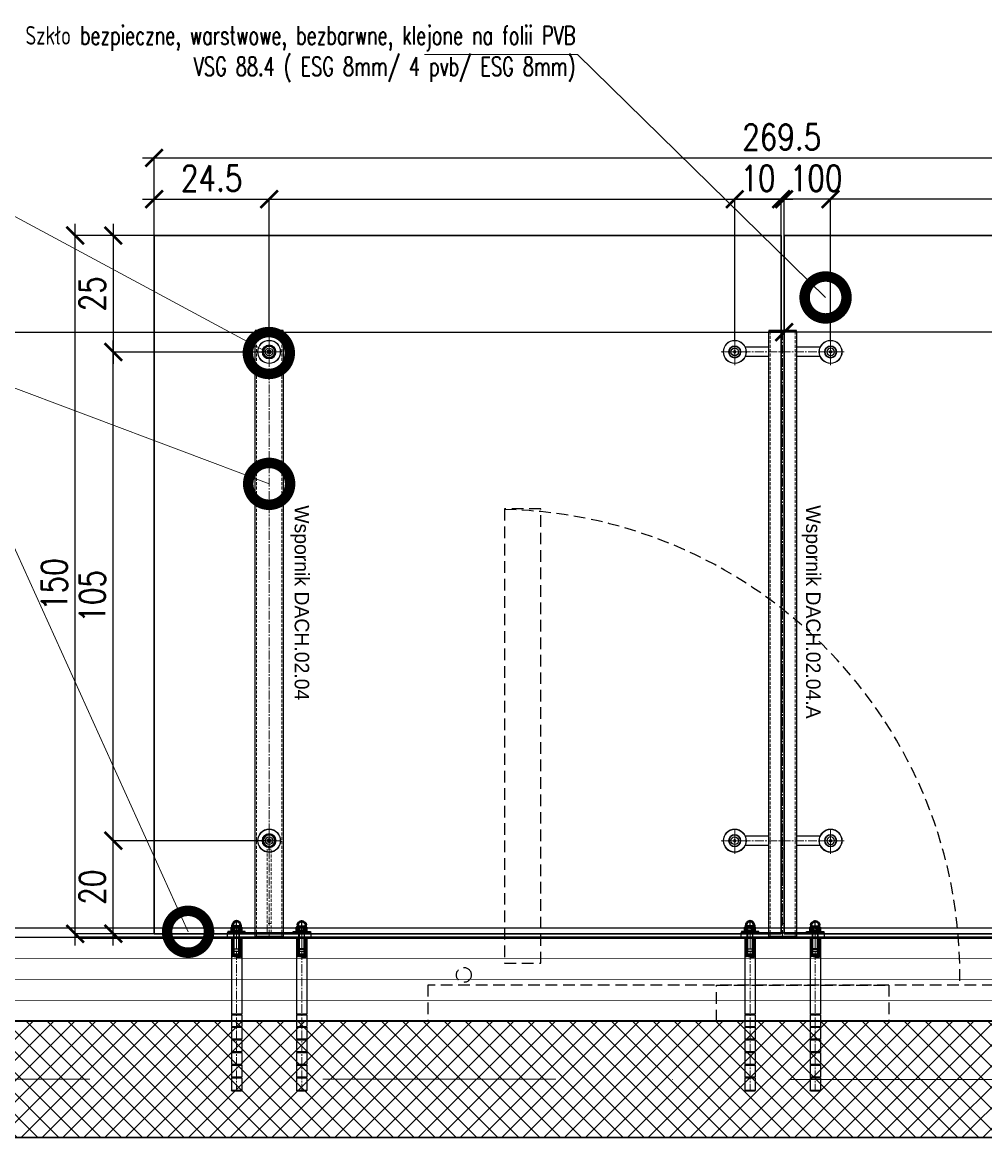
# Model space of a CAD drawing. Header units: millimetres. Extents: x 13188 to 15352, y 1235 to 1861.
# Tile 9 of 12: x 14605 to 14811, y 1237 to 1477. Entities that reach past the tile are written whole.
import ezdxf

# ---------------------------------------------------------------- set-up
doc = ezdxf.new("R2010")
doc.units = ezdxf.units.MM
for name, pattern in [('AM_ISO02W050x2', [3.75, 3, -0.75]), ('AM_ISO08W050', [18, 12, -1.5, 3, -1.5]), ('AM_ISO08W050x2', [9, 6, -0.75, 1.5, -0.75]), ('CENTER2', [28.575, 19.05, -3.175, 3.175, -3.175]), ('DASHDOT', [1, 0.5, -0.25, 0, -0.25]), ('DASHED', [19.05, 12.7, -6.35]), ('DASHED2', [9.525, 6.35, -3.175]), ('HIDDEN', [0.375, 0.25, -0.125])]:
    doc.linetypes.add(name, pattern=pattern)
for name, color, linetype, lineweight in [('0-izo-TERM-tward', 94, 'ZIGZAG', 9), ('0-linia-beton', 1, 'Continuous', 35), ('0-osie-liniA', 14, 'DASHDOT', 5), ('2_hatch_zelbet_obrys', 242, 'DASHED', 30), ('3_hatch_zelbet', 141, 'Continuous', 0), ('AM_0N', 7, 'Continuous', 50), ('AM_7N', 4, 'AM_ISO08W050', 25), ('b.gruba', 243, 'Continuous', 50), ('gwint', 153, 'Continuous', 18), ('Kreskowa cienka', 85, 'DASHED2', 9), ('Osie', 1, 'CENTER2', 9), ('Przekroje', 252, 'Continuous', 9), ('Zarys szkła', 203, 'Continuous', 30)]:
    doc.layers.add(name, color=color, linetype=linetype, lineweight=lineweight)
doc.layers.add('0-linia-wykonczenie', color=31, linetype='Continuous')
doc.layers.add('PR- opis detale', color=20, linetype='Continuous')
doc.styles.add('OPIS', font='romans.shx', dxfattribs={"width": 0.8, "height": 5.5})
doc.styles.add('romans-1-50', font='romans.shx', dxfattribs={"width": 0.7, "height": 10})
doc.linetypes.add('BATTING', pattern='A,0.00254,-2.54,[134,ltypeshp.shx,S=2.54,R=0,X=-2.54,Y=0],-5.08,[134,ltypeshp.shx,S=2.54,R=180,X=2.54,Y=0],-2.54', length=10.16254)
doc.linetypes.add('ZIGZAG', pattern='A,0.0001,-0.2,[131,ltypeshp.shx,S=0.2,R=0,X=-0.2,Y=0],-0.4,[131,ltypeshp.shx,S=0.2,R=180,X=0.2,Y=0],-0.2', length=0.8001)
doc.dimstyles.new('20', dxfattribs={"dimtxt": 20, "dimasz": 18, "dimexe": 18, "dimexo": 10, "dimgap": 17, "dimtad": 1, "dimtxsty": 'Standard', "dimcen": 20, "dimclrd": 145, "dimclre": 145, "dimclrt": 1, "dimadec": 0, "dimazin": 0, "dimtfac": 1, "dimtmove": 0, "dimatfit": 0, "dimldrblk": 'DOTSMALL', "dimfxl": 1, "dimlwd": 9, "dimlwe": 9, "dimarcsym": 0})
doc.dimstyles.new('DIM25', dxfattribs={"dimscale": 0.25, "dimtxt": 5.5, "dimasz": 15, "dimexe": 0, "dimexo": 0, "dimgap": 7, "dimtad": 1, "dimdec": 4, "dimrnd": 0.5, "dimzin": 9, "dimdsep": 46, "dimtxsty": 'OPIS', "dimblk1": 'ARCHTICK', "dimblk2": 'ARCHTICK', "dimsah": 1, "dimcen": 0, "dimdle": 10, "dimclrd": 1, "dimclre": 1, "dimclrt": 7, "dimadec": 0, "dimazin": 0, "dimtfac": 1, "dimtdec": 4, "dimtix": 1, "dimtmove": 1, "dimatfit": 3, "dimldrblk": 'TICK1', "dimfxl": 1, "dimtolj": 1, "dimtzin": 0, "dimarcsym": 0})

# ---------------------------------------------------------------- blocks, each defined once
blk = doc.blocks.new('_ArchTick')
at = {"color": 0, "linetype": 'ByBlock', "const_width": 0.15}
blk.add_lwpolyline([(-0.5, -0.5), (0.5, 0.5)], dxfattribs=at)
blk = doc.blocks.new('*D73')
at = {"color": 1, "lineweight": -2, "transparency": 16777216}
for p, q in [((14624.32, 1278.73), (14624.32, 1303.73)), ((14656.76, 1301.23), (14624.32, 1301.23)), ((14633.08, 1281.23), (14624.32, 1281.23))]:
    blk.add_line(p, q, dxfattribs=at)
at = {"layer": 'DEFPOINTS', "color": 0, "transparency": 16777216}
for p in [(14624.32, 1301.23), (14656.76, 1301.23), (14633.08, 1281.23, 6.59)]:
    blk.add_point(p, dxfattribs=at)
at = {"color": 1, "lineweight": -2, "transparency": 16777216, "xscale": 3.75, "yscale": 3.75, "zscale": 3.75}
for p, rotation in [((14624.32, 1301.23), 90), ((14624.32, 1281.23), 270)]:
    blk.add_blockref('_ArchTick', p, dxfattribs=dict(at, rotation=rotation))
at = {"color": 7, "transparency": 16777216, "insert": (14619.82, 1291.23), "char_height": 5.5, "attachment_point": 5, "rotation": 90, "style": 'OPIS'}
blk.add_mtext('\\A1;20', dxfattribs=at)
blk = doc.blocks.new('TICK1')
at = {"color": 0}
for p, q in [((-1, -1), (1, 1)), ((0, -1), (0, 1)), ((0, 0), (-1, 0))]:
    blk.add_line(p, q, dxfattribs=at)
blk = doc.blocks.new('*D74')
at = {"color": 1, "lineweight": -2, "transparency": 16777216}
for p, q in [((14624.32, 1298.73), (14624.32, 1408.7)), ((14656.76, 1406.2), (14624.32, 1406.2)), ((14656.99, 1301.23), (14624.32, 1301.23))]:
    blk.add_line(p, q, dxfattribs=at)
at = {"layer": 'DEFPOINTS', "color": 0, "transparency": 16777216}
for p in [(14624.32, 1406.2), (14656.76, 1406.2), (14656.99, 1301.23)]:
    blk.add_point(p, dxfattribs=at)
at = {"color": 1, "lineweight": -2, "transparency": 16777216, "xscale": 3.75, "yscale": 3.75, "zscale": 3.75}
for p, rotation in [((14624.32, 1406.2), 90), ((14624.32, 1301.23), 270)]:
    blk.add_blockref('_ArchTick', p, dxfattribs=dict(at, rotation=rotation))
at = {"color": 7, "transparency": 16777216, "insert": (14619.82, 1353.72), "char_height": 5.5, "attachment_point": 5, "rotation": 90, "style": 'OPIS'}
blk.add_mtext('\\A1;105', dxfattribs=at)
blk = doc.blocks.new('*D75')
at = {"color": 1, "lineweight": -2, "transparency": 16777216}
for p, q in [((14624.32, 1433.73), (14624.32, 1403.7)), ((14633.08, 1431.23), (14624.32, 1431.23)), ((14656.76, 1406.2), (14624.32, 1406.2))]:
    blk.add_line(p, q, dxfattribs=at)
at = {"layer": 'DEFPOINTS', "color": 0, "transparency": 16777216}
for p in [(14633.08, 1431.23, 6.59), (14624.32, 1406.2), (14656.76, 1406.2)]:
    blk.add_point(p, dxfattribs=at)
at = {"color": 1, "lineweight": -2, "transparency": 16777216, "xscale": 3.75, "yscale": 3.75, "zscale": 3.75}
for p, rotation in [((14624.32, 1431.23), 90), ((14624.32, 1406.2), 270)]:
    blk.add_blockref('_ArchTick', p, dxfattribs=dict(at, rotation=rotation))
at = {"color": 7, "transparency": 16777216, "insert": (14619.82, 1418.72), "char_height": 5.5, "attachment_point": 5, "rotation": 90, "style": 'OPIS'}
blk.add_mtext('\\A1;25', dxfattribs=at)
blk = doc.blocks.new('*D76')
at = {"color": 1, "lineweight": -2, "transparency": 16777216}
for p, q in [((14616.13, 1278.73), (14616.13, 1433.73)), ((14633.08, 1431.23), (14616.13, 1431.23)), ((14633.08, 1281.23), (14616.13, 1281.23))]:
    blk.add_line(p, q, dxfattribs=at)
at = {"layer": 'DEFPOINTS', "color": 0, "transparency": 16777216}
for p in [(14616.13, 1431.23), (14633.08, 1431.23, 6.59), (14633.08, 1281.23, 6.59)]:
    blk.add_point(p, dxfattribs=at)
at = {"color": 1, "lineweight": -2, "transparency": 16777216, "xscale": 3.75, "yscale": 3.75, "zscale": 3.75}
for p, rotation in [((14616.13, 1431.23), 90), ((14616.13, 1281.23), 270)]:
    blk.add_blockref('_ArchTick', p, dxfattribs=dict(at, rotation=rotation))
at = {"color": 7, "transparency": 16777216, "insert": (14611.63, 1356.23), "char_height": 5.5, "attachment_point": 5, "rotation": 90, "style": 'OPIS'}
blk.add_mtext('\\A1;150', dxfattribs=at)
blk = doc.blocks.new('ghtjkgfhvdgrtyy4e5y54')
blk.add_lwpolyline([(115878.6, 1512.9), (115876.5, 1511.6), (115876.5, 1509.1), (115878.6, 1507.8), (115880.8, 1509.1), (115880.8, 1511.6)], close=True)
at = {"color": 7, "linetype": 'Continuous', "lineweight": 15}
for centre, radius in [((115878.6, 1510.3), 25), ((115878.6, 1510.3), 24), ((115878.6, 1510.4), 8.34)]:
    blk.add_circle(centre, radius, dxfattribs=at)
blk.add_circle((115878.6, 1510.4), 8)
at = {"layer": 'Osie'}
for p, q in [((115878.6, 1539.3), (115878.6, 1484.1)), ((115850.4, 1510.4), (115907.3, 1510.4))]:
    blk.add_line(p, q, dxfattribs=at)
blk = doc.blocks.new('A$C77B44E8A')
blk.add_lwpolyline([(0.8, -18.5), (3.8, -18.5), (3.8, 18.5), (0.8, 18.5)], close=True)
at = {"layer": 'AM_7N', "linetype": 'AM_ISO08W050x2'}
blk.add_line((0, 0), (4.8, 0), dxfattribs=at)
blk = doc.blocks.new('A$C0D926932')
at = {"layer": 'AM_0N'}
for p, q in [((1.2, 10.4), (0, 8.3)), ((0, 8.3), (0, -8.3)), ((1.2, 10.4), (9.2, 10.4)), ((1.2, 5.2), (9.2, 5.2)), ((9.2, 10.4), (10, 9)), ((10, 9), (10, 8.5)), ((10, 8.5), (13.5, 8.5)), ((10, 8.5), (10, -8.5)), ((1.2, -10.4), (0, -8.3)), ((1.2, -5.2), (9.2, -5.2)), ((1.2, -10.4), (9.2, -10.4)), ((9.2, -10.4), (10, -9)), ((13.5, -8.5), (10, -8.5)), ((10, -8.5), (10, -9))]:
    blk.add_line(p, q, dxfattribs=at)
for centre, radius, start, end in [((5, 7.8), 4.6, 154.4385, 214.4385), ((17.6, 0), 17.2, 162.383, 197.617), ((5.4, 7.8), 4.6, 325.5615, 25.5615), ((-7.2, 0), 17.2, 342.383, 17.617), ((13.5, 0), 8.5, 270, 90), ((5, -7.8), 4.6, 145.5615, 205.5615), ((5.4, -7.8), 4.6, 334.4385, 34.4385)]:
    blk.add_arc(centre, radius, start, end, dxfattribs=at)
at = {"layer": 'AM_7N', "linetype": 'AM_ISO08W050x2'}
blk.add_line((-3, 0), (25, 0), dxfattribs=at)
blk = doc.blocks.new('jtyjutyrurtytryrtytryr')
for p, q in [((84004.6, -2431.2), (84005.5, -2430.2)), ((84004.6, -2431.2), (84004.6, -2479.2)), ((84016.6, -2431.2), (84004.6, -2431.2)), ((84005.5, -2430.2), (84015.7, -2430.2)), ((84015.7, -2430.2), (84016.6, -2431.2)), ((84016.6, -2431.2), (84016.6, -2479.2)), ((84016.6, -2479.2), (84004.6, -2479.2)), ((84004.6, -2479.2), (84005.5, -2480.2)), ((84005.5, -2480.2), (84015.7, -2480.2)), ((84015.7, -2480.2), (84016.6, -2479.2))]:
    blk.add_line(p, q)
at = {"layer": 'gwint'}
for p, q in [((84005.5, -2430.2), (84005.5, -2480.2)), ((84015.7, -2430.2), (84015.7, -2480.2))]:
    blk.add_line(p, q, dxfattribs=at)
at = {"layer": 'Kreskowa cienka', "linetype": 'AM_ISO02W050x2'}
for p, q in [((84007.3, -2476.4), (84010.5, -2474.5)), ((84007.3, -2476.4), (84010.5, -2476.4)), ((84007.3, -2476.4), (84007.3, -2480.2)), ((84008.9, -2476.4), (84008.9, -2480.2)), ((84013.7, -2476.4), (84010.5, -2474.5)), ((84013.7, -2476.4), (84010.5, -2476.4)), ((84012.1, -2476.4), (84012.1, -2480.2)), ((84013.7, -2476.4), (84013.7, -2480.2))]:
    blk.add_line(p, q, dxfattribs=at)
at = {"layer": 'Osie'}
blk.add_line((84010.6, -2430.2), (84010.6, -2480.2), dxfattribs=at)
blk = doc.blocks.new('hntgynjtyhj67y6')
for p, q in [((104370.1, 2244.3), (104420.2, 2244.3)), ((104480.2, 2244.3), (104530.2, 2244.3)), ((104370.1, 2224.3), (104420.2, 2224.3)), ((104480.2, 2224.3), (104530.2, 2224.3)), ((104480.2, 1199.5), (104480.2, 1169.5)), ((104370.1, 1194.3), (104420.2, 1194.3)), ((104370.1, 1174.3), (104420.2, 1174.3)), ((104480.2, 1194.3), (104530.2, 1194.3)), ((104480.2, 1174.3), (104530.2, 1174.3))]:
    blk.add_line(p, q)
for points in [[(104360.2, 2442.3), (104360.2, 2432.3), (104540.2, 2432.3), (104540.2, 2442.3)], [(104480.2, 2440.3), (104480.2, 1140.3), (104420.2, 1140.3), (104420.2, 2440.3)], [(104420.2, 1140.3), (104420.2, 1138.3), (104480.2, 1138.3), (104480.2, 1140.3)]]:
    blk.add_lwpolyline(points, close=True)
at = {"layer": 'Kreskowa cienka'}
for p, q in [((104423.2, 1140.3), (104423.2, 2440.3)), ((104477.2, 1140.3), (104477.2, 2440.3)), ((104446.2, 2412), (104454.2, 2412))]:
    blk.add_line(p, q, dxfattribs=at)
blk.add_lwpolyline([(104446.2, 2432.3), (104446.2, 2252.3), (104454.2, 2252.3), (104454.2, 2432.3)], close=True, dxfattribs=at)
at = {"layer": 'Osie'}
for p, q in [((104380.2, 2446.2), (104380.2, 2427.6)), ((104520.2, 2446.2), (104520.2, 2427.6)), ((104450.2, 1140.3), (104450.2, 2440.3)), ((104319.3, 2234.3), (104581.1, 2234.3)), ((104319.3, 1184.3), (104581.1, 1184.3))]:
    blk.add_line(p, q, dxfattribs=at)
at = {"xscale": -1}
blk.add_blockref('jtyjutyrurtytryrtytryr', (188390.8, 4897.5), dxfattribs=at)
blk.add_blockref('jtyjutyrurtytryrtytryr', (20509.5, 4897.5))
at = {"xscale": -1, "rotation": 90}
for name, p in [('A$C77B44E8A', (104380.2, 2433)), ('A$C0D926932', (104380.2, 2429.3)), ('ghtjkgfhvdgrtyy4e5y54', (105857.5, 118112.9)), ('ghtjkgfhvdgrtyy4e5y54', (105857.5, 117062.9))]:
    blk.add_blockref(name, p, dxfattribs=at)
at = {"rotation": 270}
for name, p in [('A$C77B44E8A', (104520.2, 2433)), ('A$C0D926932', (104520.2, 2429.3)), ('ghtjkgfhvdgrtyy4e5y54', (103042.8, 118112.9)), ('ghtjkgfhvdgrtyy4e5y54', (103042.8, 117062.9))]:
    blk.add_blockref(name, p, dxfattribs=at)
blk = doc.blocks.new('tyty56y56y545555434434343')
at = {"color": 7, "linetype": 'Continuous', "lineweight": 15}
for p, q in [((94489.5, 890.5), (94490.2, 893.3)), ((94491.5, 888.5), (94489.5, 890.5)), ((94490.2, 893.3), (94493, 894.1)), ((94490.5, 893.4), (94490.2, 893.3)), ((94490.5, 893.4), (94491.9, 893.8)), ((94494.3, 889.2), (94491.5, 888.5)), ((94491.9, 893.8), (94493, 894.1)), ((94493, 894.1), (94495.1, 892)), ((94495.1, 892), (94494.3, 889.2))]:
    blk.add_line(p, q, dxfattribs=at)
for centre, radius in [((94492.3, 891.3), 25), ((94492.3, 891.3), 24), ((94492.3, 891.3), 15.1), ((94492.3, 891.3), 15), ((94492.3, 891.3), 14.5), ((94492.2, 891.3), 8.34), ((94492.3, 891.3), 8.04), ((94492.3, 891.3), 7.77), ((94492.3, 891.3), 4.63)]:
    blk.add_circle(centre, radius, dxfattribs=at)
blk.add_arc((94492.4, 891.3), 8.05, 103.7597, 283.4857, dxfattribs=at)
at = {"layer": 'Osie'}
for p, q in [((94492.3, 920.2), (94492.3, 865)), ((94464, 891.3), (94520.9, 891.3))]:
    blk.add_line(p, q, dxfattribs=at)
blk = doc.blocks.new('ghtrhgtr5y6h56')
blk.add_line((104848.6, 1184.1), (104848.6, 1154.1))
for points in [[(104728.6, 2426.8), (104728.6, 2416.8), (104908.6, 2416.8), (104908.6, 2426.8)], [(104848.6, 2424.8), (104848.6, 1124.8), (104788.6, 1124.8), (104788.6, 2424.8)], [(104788.6, 1124.8), (104788.6, 1122.8), (104848.6, 1122.8), (104848.6, 1124.8)]]:
    blk.add_lwpolyline(points, close=True)
at = {"layer": 'Kreskowa cienka'}
for p, q in [((104791.6, 1124.8), (104791.6, 2424.8)), ((104845.6, 1124.8), (104845.6, 2424.8)), ((104814.6, 2396.6), (104822.6, 2396.6))]:
    blk.add_line(p, q, dxfattribs=at)
blk.add_lwpolyline([(104814.6, 2416.8), (104814.6, 2236.8), (104822.6, 2236.8), (104822.6, 2416.8)], close=True, dxfattribs=at)
at = {"layer": 'Osie'}
for p, q in [((104748.6, 2430.8), (104748.6, 2412.2)), ((104818.6, 1124.8), (104818.6, 2424.8)), ((104888.6, 2430.8), (104888.6, 2412.2))]:
    blk.add_line(p, q, dxfattribs=at)
at = {"xscale": -1}
blk.add_blockref('jtyjutyrurtytryrtytryr', (188759.2, 4882.1), dxfattribs=at)
blk.add_blockref('jtyjutyrurtytryrtytryr', (20878, 4882.1))
at = {"xscale": -1, "rotation": 90}
for name, p in [('A$C77B44E8A', (104748.6, 2417.6)), ('A$C0D926932', (104748.6, 2413.8))]:
    blk.add_blockref(name, p, dxfattribs=at)
at = {"rotation": 270}
for name, p in [('A$C77B44E8A', (104888.6, 2417.6)), ('A$C0D926932', (104888.6, 2413.8)), ('tyty56y56y545555434434343', (103927.3, 96711.1)), ('tyty56y56y545555434434343', (103927.3, 95661.1))]:
    blk.add_blockref(name, p, dxfattribs=at)
blk = doc.blocks.new('*D77')
at = {"color": 1, "lineweight": -2, "transparency": 16777216}
for p, q in [((14630.58, 1439.03), (14660.29, 1439.03)), ((14633.08, 1431.23), (14633.08, 1439.03)), ((14657.79, 1410.63), (14657.79, 1439.03))]:
    blk.add_line(p, q, dxfattribs=at)
at = {"layer": 'DEFPOINTS', "color": 0, "transparency": 16777216}
for p in [(14657.79, 1439.03), (14633.08, 1431.23, 6.59), (14657.79, 1410.63)]:
    blk.add_point(p, dxfattribs=at)
at = {"color": 1, "lineweight": -2, "transparency": 16777216, "xscale": 3.75, "yscale": 3.75, "zscale": 3.75, "rotation": 180}
blk.add_blockref('_ArchTick', (14633.08, 1439.03), dxfattribs=at)
at = {"color": 1, "lineweight": -2, "transparency": 16777216, "xscale": 3.75, "yscale": 3.75, "zscale": 3.75}
blk.add_blockref('_ArchTick', (14657.79, 1439.03), dxfattribs=at)
at = {"color": 7, "transparency": 16777216, "insert": (14645.43, 1443.53), "char_height": 5.5, "attachment_point": 5, "style": 'OPIS'}
blk.add_mtext('\\A1;24.5', dxfattribs=at)
blk = doc.blocks.new('*D78')
at = {"color": 1, "lineweight": -2, "transparency": 16777216}
for p, q in [((14655.29, 1439.03), (14760.29, 1439.03)), ((14657.79, 1410.63), (14657.79, 1439.03)), ((14757.79, 1408.73), (14757.79, 1439.03)), ((14782.38, 1439.03), (14757.79, 1439.03))]:
    blk.add_line(p, q, dxfattribs=at)
at = {"layer": 'DEFPOINTS', "color": 0, "transparency": 16777216}
for p in [(14757.79, 1439.03), (14657.79, 1410.63), (14757.79, 1408.73)]:
    blk.add_point(p, dxfattribs=at)
at = {"color": 1, "lineweight": -2, "transparency": 16777216, "xscale": 3.75, "yscale": 3.75, "zscale": 3.75, "rotation": 180}
blk.add_blockref('_ArchTick', (14657.79, 1439.03), dxfattribs=at)
at = {"color": 1, "lineweight": -2, "transparency": 16777216, "xscale": 3.75, "yscale": 3.75, "zscale": 3.75}
blk.add_blockref('_ArchTick', (14757.79, 1439.03), dxfattribs=at)
at = {"color": 7, "transparency": 16777216, "insert": (14775.29, 1443.53), "char_height": 5.5, "attachment_point": 5, "style": 'OPIS'}
blk.add_mtext('\\A1;100', dxfattribs=at)
blk = doc.blocks.new('*D79')
at = {"color": 1, "lineweight": -2, "transparency": 16777216}
for p, q in [((14755.29, 1439.03), (14770.29, 1439.03)), ((14757.79, 1408.73), (14757.79, 1439.03)), ((14767.79, 1431.23), (14767.79, 1439.03))]:
    blk.add_line(p, q, dxfattribs=at)
at = {"layer": 'DEFPOINTS', "color": 0, "transparency": 16777216}
for p in [(14767.79, 1439.03), (14767.79, 1431.23), (14757.79, 1408.73)]:
    blk.add_point(p, dxfattribs=at)
at = {"color": 1, "lineweight": -2, "transparency": 16777216, "xscale": 3.75, "yscale": 3.75, "zscale": 3.75, "rotation": 180}
blk.add_blockref('_ArchTick', (14757.79, 1439.03), dxfattribs=at)
at = {"color": 1, "lineweight": -2, "transparency": 16777216, "xscale": 3.75, "yscale": 3.75, "zscale": 3.75}
blk.add_blockref('_ArchTick', (14767.79, 1439.03), dxfattribs=at)
at = {"color": 7, "transparency": 16777216, "insert": (14762.79, 1443.53), "char_height": 5.5, "attachment_point": 5, "style": 'OPIS'}
blk.add_mtext('\\A1;10', dxfattribs=at)
blk = doc.blocks.new('*D80')
at = {"color": 1, "lineweight": -2, "transparency": 16777216}
for p, q in [((14630.58, 1447.89), (14905.18, 1447.89)), ((14633.08, 1431.23), (14633.08, 1447.89)), ((14902.68, 1431.23), (14902.68, 1447.89))]:
    blk.add_line(p, q, dxfattribs=at)
at = {"layer": 'DEFPOINTS', "color": 0, "transparency": 16777216}
for p in [(14902.68, 1447.89), (14633.08, 1431.23, 6.59), (14902.68, 1431.23)]:
    blk.add_point(p, dxfattribs=at)
at = {"color": 1, "lineweight": -2, "transparency": 16777216, "xscale": 3.75, "yscale": 3.75, "zscale": 3.75, "rotation": 180}
blk.add_blockref('_ArchTick', (14633.08, 1447.89), dxfattribs=at)
at = {"color": 1, "lineweight": -2, "transparency": 16777216, "xscale": 3.75, "yscale": 3.75, "zscale": 3.75}
blk.add_blockref('_ArchTick', (14902.68, 1447.89), dxfattribs=at)
at = {"color": 7, "transparency": 16777216, "insert": (14767.88, 1452.39), "char_height": 5.5, "attachment_point": 5, "style": 'OPIS'}
blk.add_mtext('\\A1;269.5', dxfattribs=at)
blk = doc.blocks.new('*D82')
at = {"color": 1, "lineweight": -2, "transparency": 16777216}
for p, q in [((14895.18, 1439.03), (14775.89, 1439.03)), ((14778.39, 1408.73), (14778.39, 1439.03)), ((14892.68, 1410.63), (14892.68, 1439.03))]:
    blk.add_line(p, q, dxfattribs=at)
at = {"layer": 'DEFPOINTS', "color": 0, "transparency": 16777216}
for p in [(14778.39, 1439.03), (14892.68, 1410.63, 6.59), (14778.39, 1408.73)]:
    blk.add_point(p, dxfattribs=at)
at = {"color": 1, "lineweight": -2, "transparency": 16777216, "xscale": 3.75, "yscale": 3.75, "zscale": 3.75, "rotation": 180}
blk.add_blockref('_ArchTick', (14778.39, 1439.03), dxfattribs=at)
at = {"color": 1, "lineweight": -2, "transparency": 16777216, "xscale": 3.75, "yscale": 3.75, "zscale": 3.75}
blk.add_blockref('_ArchTick', (14892.68, 1439.03), dxfattribs=at)
at = {"color": 7, "transparency": 16777216, "insert": (14835.53, 1443.53), "char_height": 5.5, "attachment_point": 5, "style": 'OPIS'}
blk.add_mtext('\\A1;114.5', dxfattribs=at)
blk = doc.blocks.new('*D83')
at = {"color": 1, "lineweight": -2, "transparency": 16777216}
for p, q in [((14780.89, 1439.03), (14765.89, 1439.03)), ((14768.39, 1431.23), (14768.39, 1439.03)), ((14778.39, 1408.73), (14778.39, 1439.03))]:
    blk.add_line(p, q, dxfattribs=at)
at = {"layer": 'DEFPOINTS', "color": 0, "transparency": 16777216}
for p in [(14768.39, 1439.03), (14768.39, 1431.23), (14778.39, 1408.73)]:
    blk.add_point(p, dxfattribs=at)
at = {"color": 1, "lineweight": -2, "transparency": 16777216, "xscale": 3.75, "yscale": 3.75, "zscale": 3.75, "rotation": 180}
blk.add_blockref('_ArchTick', (14768.39, 1439.03), dxfattribs=at)
at = {"color": 1, "lineweight": -2, "transparency": 16777216, "xscale": 3.75, "yscale": 3.75, "zscale": 3.75}
blk.add_blockref('_ArchTick', (14778.39, 1439.03), dxfattribs=at)
at = {"color": 7, "transparency": 16777216, "insert": (14773.39, 1443.53), "char_height": 5.5, "attachment_point": 5, "style": 'OPIS'}
blk.add_mtext('\\A1;10', dxfattribs=at)
blk = doc.blocks.new('*D84')
at = {"color": 1, "lineweight": -2, "transparency": 16777216}
for p, q in [((14768.39, 1431.23), (14768.39, 1410.47)), ((14902.68, 1431.23), (14902.68, 1410.47)), ((14571.86, 1410.47), (14768.39, 1410.47)), ((14905.18, 1410.47), (14765.89, 1410.47))]:
    blk.add_line(p, q, dxfattribs=at)
at = {"layer": 'DEFPOINTS', "color": 0, "transparency": 16777216}
for p in [(14768.39, 1431.23), (14902.68, 1431.23, 6.59), (14768.39, 1410.47)]:
    blk.add_point(p, dxfattribs=at)
at = {"color": 1, "lineweight": -2, "transparency": 16777216, "xscale": 3.75, "yscale": 3.75, "zscale": 3.75, "rotation": 180}
blk.add_blockref('_ArchTick', (14768.39, 1410.47), dxfattribs=at)
at = {"color": 1, "lineweight": -2, "transparency": 16777216, "xscale": 3.75, "yscale": 3.75, "zscale": 3.75}
blk.add_blockref('_ArchTick', (14902.68, 1410.47), dxfattribs=at)
at = {"color": 7, "transparency": 16777216, "insert": (14582.09, 1414.97), "char_height": 5.5, "attachment_point": 5, "style": 'OPIS'}
blk.add_mtext('\\A1;134.5', dxfattribs=at)
blk = doc.blocks.new('_DotSmall')
at = {"color": 0, "linetype": 'ByBlock', "const_width": 0.5}
blk.add_lwpolyline([(-0.0625, 0, 1), (0.0625, 0, 1)], format="xyb", close=True, dxfattribs=at)
blk = doc.blocks.new('gtrh56yu7')
at = {"layer": 'Przekroje'}
h = blk.add_hatch(dxfattribs=at)
h.set_pattern_fill('ANSI31', color=256, scale=0.5, style=0)
h.set_pattern_definition([(45, (112464.3434, 10551.229), (-1.122532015, 1.122532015), [])])
edge = h.paths.add_edge_path()
edge.add_spline(control_points=[(158228.1, 9083.8), (158227.1, 9080.2), (158226.1, 9077), (158227.3, 9073.9), (158227.9, 9072.8)], knot_values=[2.649112, 2.649112, 2.649112, 2.649112, 8.949565, 12.647496, 12.647496, 12.647496, 12.647496], degree=3, periodic=0)
edge.add_line((158227.9, 9072.8), (158232.7, 9072.8))
edge.add_line((158232.7, 9072.8), (158235.5, 9077.9))
edge.add_line((158235.5, 9077.9), (158240.5, 9077.9))
edge.add_line((158240.5, 9077.9), (158240.5, 9078.8))
edge.add_line((158240.5, 9078.8), (158270.5, 9078.8))
edge.add_line((158270.5, 9078.8), (158270.5, 9082.9))
edge.add_line((158270.5, 9082.9), (158269.3, 9083.8))
edge.add_line((158269.3, 9083.8), (158228.1, 9083.8))
edge = h.paths.add_edge_path()
edge.add_line((158240.5, 9066.8), (158240.5, 9067.7))
edge.add_line((158240.5, 9067.7), (158235.5, 9067.7))
edge.add_line((158235.5, 9067.7), (158232.7, 9072.8))
edge.add_line((158232.7, 9072.8), (158227.9, 9072.8))
edge.add_spline(control_points=[(158227.9, 9072.8), (158228.3, 9071.7), (158229.7, 9068.6), (158229.5, 9065.4), (158229.1, 9061.8)], knot_values=[12.647496, 12.647496, 12.647496, 12.647496, 16.072049, 22.315875, 22.315875, 22.315875, 22.315875], degree=3, periodic=0)
edge.add_line((158229.1, 9061.8), (158269.3, 9061.8))
edge.add_line((158269.3, 9061.8), (158270.5, 9062.7))
edge.add_line((158270.5, 9062.7), (158270.5, 9066.8))
edge.add_line((158270.5, 9066.8), (158240.5, 9066.8))
at = {"color": 1}
for p, q in [((157940.5, 9082.9), (157941.8, 9083.8)), ((157940.5, 9082.9), (157940.5, 9062.7)), ((157941.8, 9083.8), (157941.8, 9061.8)), ((157969.4, 9083.8), (157941.8, 9083.8)), ((157969.4, 9061.8), (157969.4, 9083.8)), ((157996.5, 9083.8), (157971.4, 9083.8)), ((157971.4, 9061.8), (157971.4, 9083.8)), ((157996.5, 9061.8), (157996.5, 9083.8)), ((158023.6, 9083.8), (157998.5, 9083.8)), ((157998.5, 9061.8), (157998.5, 9083.8)), ((158023.6, 9061.8), (158023.6, 9083.8)), ((158050.7, 9083.8), (158025.6, 9083.8)), ((158025.6, 9061.8), (158025.6, 9083.8)), ((158050.7, 9061.8), (158050.7, 9083.8)), ((158077.7, 9083.8), (158052.7, 9083.8)), ((158052.7, 9061.8), (158052.7, 9083.8)), ((158077.7, 9061.8), (158077.7, 9083.8)), ((158104.8, 9083.8), (158079.7, 9083.8)), ((158079.7, 9061.8), (158079.7, 9083.8)), ((158104.8, 9061.8), (158104.8, 9083.8)), ((158269.3, 9083.8), (158106.8, 9083.8)), ((158106.8, 9061.8), (158106.8, 9083.8)), ((158270.5, 9082.9), (158269.3, 9083.8)), ((158270.5, 9082.9), (158270.5, 9062.7)), ((157940.5, 9062.7), (157941.8, 9061.8)), ((157969.4, 9061.8), (157941.8, 9061.8)), ((157996.5, 9061.8), (157971.4, 9061.8)), ((158023.6, 9061.8), (157998.5, 9061.8)), ((158050.7, 9061.8), (158025.6, 9061.8)), ((158077.7, 9061.8), (158052.7, 9061.8)), ((158104.8, 9061.8), (158079.7, 9061.8)), ((158269.3, 9061.8), (158106.8, 9061.8)), ((158232.7, 9072.8), (158235.5, 9077.9)), ((158235.5, 9067.7), (158232.7, 9072.8)), ((158235.5, 9067.7), (158235.5, 9077.9)), ((158235.5, 9077.9), (158270.5, 9077.9)), ((158235.5, 9067.7), (158270.5, 9067.7)), ((158240.5, 9078.8), (158240.5, 9066.8)), ((158270.5, 9062.7), (158269.3, 9061.8))]:
    blk.add_line(p, q, dxfattribs=at)
for centre, start, end in [((157970.4, 9083.8), 180, 0), ((157997.5, 9083.8), 180, 0), ((158024.6, 9083.8), 180, 0), ((158051.7, 9083.8), 180, 0), ((158078.7, 9083.8), 180, 0), ((158105.8, 9083.8), 180, 0), ((157970.4, 9061.8), 0, 180), ((157997.5, 9061.8), 0, 180), ((158024.6, 9061.8), 0, 180), ((158051.7, 9061.8), 0, 180), ((158078.7, 9061.8), 0, 180), ((158105.8, 9061.8), 0, 180)]:
    blk.add_arc(centre, 1, start, end, dxfattribs=at)
at = {"layer": 'gwint'}
for p, q in [((158270.5, 9078.8), (158240.5, 9078.8)), ((158270.5, 9066.8), (158240.5, 9066.8))]:
    blk.add_line(p, q, dxfattribs=at)
at = {"layer": 'Osie'}
blk.add_line((158270.5, 9072.8), (157940.5, 9072.8), dxfattribs=at)
at = {"layer": 'Przekroje'}
blk.add_open_spline([(158228.1, 9083.8), (158227.1, 9080.2), (158225.7, 9075.9), (158229.8, 9069.9), (158229.5, 9065.4), (158229.1, 9061.8)], degree=3, knots=[2.649112, 2.649112, 2.649112, 2.649112, 8.949565, 16.072049, 22.315875, 22.315875, 22.315875, 22.315875], dxfattribs=at)

msp = doc.modelspace()

# ---------------------------------------------------------------- hatches: boundary and pattern name
at = {"layer": '3_hatch_zelbet'}
h = msp.add_hatch(dxfattribs=at)
h.set_pattern_fill('ANSI37', color=256, angle=180)
h.set_pattern_definition([(225, (1329.0176, 0), (2.245064, -2.245064), []), (315, (1329.0176, 0), (2.245064, 2.245064), [])])
h.paths.add_polyline_path([(14566.78273, 1262.4707), (14566.59823, 1237.4707), (15019.64387, 1237.46237), (15019.64387, 1262.46237)])

# ---------------------------------------------------------------- linework, layer by layer
at = {"color": 124, "linetype": 'HIDDEN', "ltscale": 10}
for points in [[(14708.34487, 1274.90161), (14716.14487, 1274.89161), (14716.14487, 1372.48206), (14708.34487, 1372.49206)], [(14899.67506, 1270.23168), (14691.87506, 1270.23122), (14691.87506, 1262.43122), (14899.67506, 1262.43168)], [(14753.87506, 1270.23122), (14790.87506, 1270.23122), (14790.87506, 1262.43122), (14753.87506, 1262.43122)]]:
    msp.add_lwpolyline(points, close=True, dxfattribs=at)
msp.add_circle((14699.61419, 1272.40123), 1.60122, dxfattribs=at)
msp.add_arc((14706.19335, 1272.44312), 99.96178, 359.2296855, 88.6635049, dxfattribs=at)
at = {"layer": '0-izo-TERM-tward', "linetype": 'BATTING', "ltscale": 0.4}
for points in [[(15019.64387, 1275.93168), (14566.88236, 1275.9707)], [(15019.64387, 1266.93168), (14566.81594, 1266.9707)]]:
    msp.add_lwpolyline(points, dxfattribs=at)
at = {"layer": '0-izo-TERM-tward', "linetype": 'ByBlock', "ltscale": 8}
msp.add_lwpolyline([(15019.64387, 1271.43168), (14566.84915, 1271.4707)], dxfattribs=at)
at = {"layer": '0-linia-beton'}
for points in [[(15019.64387, 1262.43168), (14566.78273, 1262.4707)], [(15019.64387, 1237.43168), (14566.59823, 1237.4707)]]:
    msp.add_lwpolyline(points, dxfattribs=at)
at = {"layer": '0-linia-wykonczenie'}
for points in [[(15019.64387, 1282.43168), (14566.93033, 1282.4707)], [(15019.64387, 1280.43168), (14566.91557, 1280.4707)]]:
    msp.add_lwpolyline(points, dxfattribs=at)
at = {"layer": '0-osie-liniA', "ltscale": 100}
msp.add_lwpolyline([(15019.64387, 1249.96237), (14566.69048, 1249.9707)], dxfattribs=at)
at = {"layer": '2_hatch_zelbet_obrys', "ltscale": 0.07}
msp.add_lwpolyline([(14566.59823, 1237.4707), (15019.64387, 1237.43168), (15019.64387, 1262.43168), (14566.78273, 1262.4707)], dxfattribs=at)
at = {"layer": 'b.gruba'}
msp.add_line((14616.76204, 1280.43122), (14905.95919, 1280.43122), dxfattribs=at)
at = {"layer": 'Osie'}
for p, q in [((14657.79194, 1403.73065, -6.59129), (14657.79194, 1408.73065, -6.59129)), ((14757.79194, 1403.73065, -6.59129), (14757.79194, 1408.73065, -6.59129)), ((14778.39194, 1403.73065, -6.59129), (14778.39194, 1408.73065, -6.59129)), ((14655.29194, 1406.23065, -6.59129), (14660.29194, 1406.23065, -6.59129)), ((14755.29194, 1406.23065, -6.59129), (14760.29194, 1406.23065, -6.59129)), ((14780.89194, 1406.23065, -6.59129), (14775.89194, 1406.23065, -6.59129)), ((14657.79194, 1298.73065, -6.59129), (14657.79194, 1303.73065, -6.59129)), ((14757.79194, 1298.73065, -6.59129), (14757.79194, 1303.73065, -6.59129)), ((14778.39194, 1298.73065, -6.59129), (14778.39194, 1303.73065, -6.59129)), ((14655.29194, 1301.23065, -6.59129), (14660.29194, 1301.23065, -6.59129)), ((14755.29194, 1301.23065, -6.59129), (14760.29194, 1301.23065, -6.59129)), ((14780.89194, 1301.23065, -6.59129), (14775.89194, 1301.23065, -6.59129))]:
    msp.add_line(p, q, dxfattribs=at)
at = {"layer": 'Zarys szkła', "elevation": -6.59129}
for points in [[(14633.07506, 1431.23065), (14767.79194, 1431.23065), (14767.79194, 1281.23065), (14633.07506, 1281.23065)], [(14902.67506, 1431.23065), (14768.39194, 1431.23065), (14768.39194, 1281.23065), (14902.67506, 1281.23065)]]:
    msp.add_lwpolyline(points, close=True, dxfattribs=at)
at = {"layer": 'Zarys szkła'}
for centre in [(14657.79194, 1406.23065, -6.59129), (14757.79194, 1406.23065, -6.59129), (14778.39194, 1406.23065, -6.59129), (14657.79194, 1301.23065, -6.59129), (14757.79194, 1301.23065, -6.59129), (14778.39194, 1301.23065, -6.59129)]:
    msp.add_circle(centre, 1.25, dxfattribs=at)

# ---------------------------------------------------------------- block references
at = {"yscale": 0.1, "zscale": 0.1}
for name, p, xscale, rotation in [('ghtrhgtr5y6h56', (25139.65043, 1523.11454, -6.59129), 0.1, 180), ('hntgynjtyhj67y6', (25213.10956, 1524.65802, -6.59129), 0.1, 180), ('gtrh56yu7', (13743.51604, -14546.62325, -6.59129), -0.1, 270), ('gtrh56yu7', (13757.51604, -14546.62325, -6.59129), -0.1, 270), ('gtrh56yu7', (13853.81604, -14546.62325, -6.59129), -0.1, 270), ('gtrh56yu7', (13867.81604, -14546.62325, -6.59129), -0.1, 270)]:
    msp.add_blockref(name, p, dxfattribs=dict(at, xscale=xscale, rotation=rotation))

# ---------------------------------------------------------------- texts
at = {"layer": 'PR- opis detale', "insert": (14723.56059, 1476.22518), "char_height": 4, "width": 135.9726064, "attachment_point": 3, "style": 'romans-1-50'}
msp.add_mtext('Szkło bezpieczne, warstwowe, bezbarwne, klejone na folii PVB\\PVSG 88.4 ( ESG 8mm/ 4 pvb/ ESG 8mm) ', dxfattribs=at)
at = {"layer": 'PR- opis detale', "char_height": 3.115008, "width": 48.0542415, "attachment_point": 1, "rotation": 270}
for s, insert in [('Wspornik DACH.02.04', (14666.38547, 1373.28681, -6.59129)), ('Wspornik DACH.02.04.A', (14776.22747, 1373.28681, -6.59129))]:
    msp.add_mtext(s, dxfattribs=dict(at, insert=insert))

# ---------------------------------------------------------------- dimensions: what is measured, and where the dimension line sits
for base, p1, p2, angle, picture, middle in [((14902.67506, 1447.88868, -6.59129), (14633.07506, 1431.23065), (14902.67506, 1431.23065, -6.59129), 180, '*D80', (14767.87506, 1452.38868, -6.59129)), ((14616.1302, 1431.23065, -6.59129), (14633.07506, 1281.23065), (14633.07506, 1431.23065), 270, '*D76', (14611.6302, 1356.23065, -6.59129)), ((14624.32325, 1406.20209, -6.59129), (14633.07506, 1431.23065), (14656.76226, 1406.20209, -6.59129), 270, '*D75', (14619.82325, 1418.71637, -6.59129)), ((14624.32325, 1406.20209, -6.59129), (14656.99194, 1301.23105, -6.59129), (14656.76226, 1406.20209, -6.59129), 270, '*D74', (14619.82325, 1353.71657, -6.59129)), ((14624.32325, 1301.23105, -6.59129), (14633.07506, 1281.23065), (14656.76226, 1301.23105, -6.59129), 270, '*D73', (14619.82325, 1291.23085, -6.59129))]:
    dim = msp.add_linear_dim(base=base, p1=p1, p2=p2, angle=angle, dimstyle='DIM25')
    dim.commit()
    dim.dimension.update_dxf_attribs({"geometry": picture, "text_midpoint": middle})
for base, p1, p2, picture, middle in [((14657.79194, 1439.03366, -6.59129), (14633.07506, 1431.23065), (14657.79194, 1410.63065, -6.59129), '*D77', (14645.4335, 1439.03366, -6.59129)), ((14757.79194, 1439.03366, -6.59129), (14657.79194, 1410.63065, -6.59129), (14757.79194, 1408.73065, -6.59129), '*D78', (14775.29194, 1443.53366, -6.59129)), ((14767.79194, 1439.03366, -6.59129), (14757.79194, 1408.73065, -6.59129), (14767.79194, 1431.23065, -6.59129), '*D79', (14762.79194, 1439.03366, -6.59129))]:
    dim = msp.add_linear_dim(base=base, p1=p1, p2=p2, angle=180, dimstyle='DIM25')
    dim.commit()
    dim.dimension.update_dxf_attribs({"geometry": picture, "text_midpoint": middle, "dimtype": 160})
for base, p1, picture, middle in [((14768.39194, 1439.03366, -6.59129), (14778.39194, 1408.73065, -6.59129), '*D83', (14773.39194, 1439.03366, -6.59129)), ((14768.39194, 1410.47202, -6.59129), (14902.67506, 1431.23065), '*D84', (14582.09172, 1410.47202, -6.59129))]:
    dim = msp.add_linear_dim(base=base, p1=p1, p2=(14768.39194, 1431.23065, -6.59129), dimstyle='DIM25')
    dim.commit()
    dim.dimension.update_dxf_attribs({"geometry": picture, "text_midpoint": middle, "dimtype": 160})
dim = msp.add_linear_dim(base=(14778.39194, 1439.03366, -6.59129), p1=(14892.67506, 1410.63065), p2=(14778.39194, 1408.73065, -6.59129), dimstyle='DIM25')
dim.commit()
dim.dimension.update_dxf_attribs({"geometry": '*D82', "text_midpoint": (14835.5335, 1443.53366, -6.59129)})

# ---------------------------------------------------------------- leaders
for points in [[(14777.30768, 1417.91784), (14724.03637, 1470.1353), (14691.19161, 1470.1353)], [(14657.72658, 1405.98823, 5.93216), (14589.51903, 1442.63767, 5.93216), (14556.67427, 1442.63767, 5.93216)], [(14657.79194, 1377.88242, 5.93216), (14593.07833, 1402.2064, 5.93216), (14560.23357, 1402.2064, 5.93216)], [(14640.37506, 1281.66093, 5.93216), (14596.92195, 1377.64778, 5.93216), (14564.07719, 1377.64778, 5.93216)]]:
    msp.add_leader(points, dimstyle='20')

doc.saveas('drawing.dxf')
